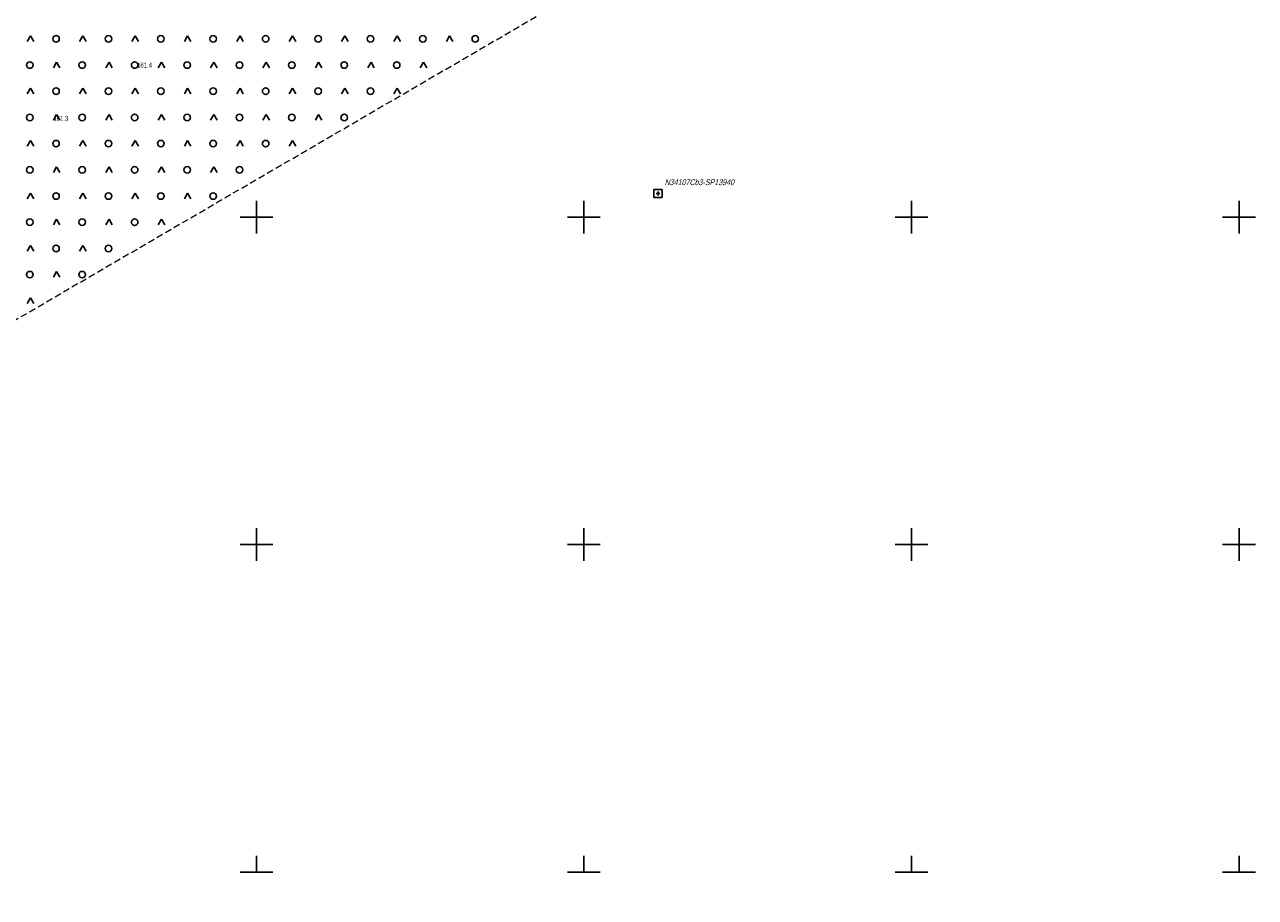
# Model space of a CAD drawing. Header units: metres. Extents: x 8440716 to 8446743, y 5883760 to 5887966.
# Tile 249 of 256: x 8442665 to 8442852, y 5885746 to 5885879. Entities that reach past the tile are written whole.
import ezdxf
from ezdxf.enums import TextEntityAlignment as Align

# ---------------------------------------------------------------- set-up
doc = ezdxf.new("R2010")
doc.units = ezdxf.units.M
doc.header["$MEASUREMENT"] = 0
doc.linetypes.add('1.0_0.5', pattern=[1.5, 1, -0.5])
doc.layers.get('0').update_dxf_attribs({"color": 250, "linetype": 'CONTINUOUS', "lineweight": 5})
for name, color, linetype in [('pikieta naturalna', 253, 'CONTINUOUS'), ('pikieta naturalna-Atr2', 253, 'CONTINUOUS'), ('Szczegółowa osnowa geodezyjna pozioma', 253, 'CONTINUOUS'), ('Szczegółowa osnowa geodezyjna pozioma-Atr103', 253, 'CONTINUOUS'), ('teren zalesiony', 253, 'CONTINUOUS'), ('Wstawianie ramki sekcyjnej z opisem', 253, 'CONTINUOUS')]:
    doc.layers.add(name, color=color, linetype=linetype)
doc.styles.get("Standard").update_dxf_attribs({"font": 'Working1250', "width": 0.75})

# ---------------------------------------------------------------- blocks, each defined once
blk = doc.blocks.new('OTZK3')
at = {"color": 0, "linetype": 'Continuous'}
for p, q in [((-0.5, -0.289), (0, 0.577)), ((0, 0.577), (0.5, -0.289))]:
    blk.add_line(p, q, dxfattribs=at)
blk = doc.blocks.new('OTZK1')
at = {"color": 0, "linetype": 'Continuous'}
blk.add_circle((0, 0), 0.5, dxfattribs=at)
blk = doc.blocks.new('PW01')
at = {"linetype": 'Continuous', "lineweight": 13}
h = blk.add_hatch(color=0, dxfattribs=at)
edge = h.paths.add_edge_path()
edge.add_arc((0, 0), 0.045, 0, 360)
blk = doc.blocks.new('OSSP')
at = {"color": 0}
for p, q in [((-0.626, 0.625), (-0.626, -0.625)), ((-0.626, 0.625), (-0.626, -0.625)), ((0.624, 0.625), (-0.626, 0.625)), ((0.624, 0.625), (-0.626, 0.625)), ((0.3, 0), (-0.3, 0)), ((0.3, 0), (-0.3, 0)), ((0, -0.3), (0, 0.3)), ((0, -0.3), (0, 0.3)), ((0.624, -0.625), (0.624, 0.625)), ((0.624, -0.625), (0.624, 0.625)), ((-0.626, -0.625), (0.624, -0.625)), ((-0.626, -0.625), (0.624, -0.625))]:
    blk.add_line(p, q, dxfattribs=at)
blk = doc.blocks.new('RAMKA500K')
at = {"color": 0}
for p, q in [((0, 97.5), (0, 102.5)), ((50, 97.5), (50, 102.5)), ((300, 97.5), (300, 102.5)), ((350, 97.5), (350, 102.5)), ((400, 97.5), (400, 102.5)), ((0, 100), (2.5, 100)), ((47.5, 100), (52.5, 100)), ((297.5, 100), (302.5, 100)), ((347.5, 100), (352.5, 100)), ((397.5, 100), (400, 100)), ((0, 47.5), (0, 52.5)), ((50, 47.5), (50, 52.5)), ((300, 47.5), (300, 52.5)), ((350, 47.5), (350, 52.5)), ((400, 47.5), (400, 52.5)), ((0, 50), (2.5, 50)), ((47.5, 50), (52.5, 50)), ((297.5, 50), (302.5, 50)), ((347.5, 50), (352.5, 50)), ((397.5, 50), (400, 50)), ((0, 0), (0, 2.5)), ((50, 0), (50, 2.5)), ((300, 0), (300, 2.5)), ((350, 0), (350, 2.5)), ((400, 0), (400, 2.5)), ((0, 0), (2.5, 0)), ((47.5, 0), (52.5, 0)), ((297.5, 0), (302.5, 0)), ((347.5, 0), (352.5, 0)), ((397.5, 0), (400, 0))]:
    blk.add_line(p, q, dxfattribs=at)

msp = doc.modelspace()

# ---------------------------------------------------------------- linework, layer by layer
at = {"layer": 'teren zalesiony', "color": 253, "linetype": '1.0_0.5', "lineweight": 18, "flags": 128}
msp.add_lwpolyline([(8442560.39, 5885774.39), (8442810.19, 5885919.94), (8442801.94, 5885946.86), (8442796.73, 5885961.53), (8442781.73, 5885952.49), (8442765.66, 5885944.46), (8442744.55, 5885932.95), (8442729.86, 5885924.53), (8442687.64, 5885901.06), (8442672.91, 5885894.35), (8442641.78, 5885876.13), (8442640.14, 5885875.21), (8442627.63, 5885868.15), (8442609.19, 5885857.6), (8442597.13, 5885850.52), (8442570, 5885836.02), (8442549.07, 5885824.44), (8442526.33, 5885811.55), (8442527.32, 5885808.99), (8442538.89, 5885777.39), (8442550.51, 5885746.13)], close=True, dxfattribs=at)

# ---------------------------------------------------------------- block references
at = {"layer": 'pikieta naturalna', "color": 253, "linetype": 'Continuous', "lineweight": 13}
for p in [(8442681.68, 5885872.85), (8442668.88, 5885864.73)]:
    msp.add_blockref('PW01', p, dxfattribs=at)
at = {"layer": 'Szczegółowa osnowa geodezyjna pozioma', "color": 253, "linetype": 'Continuous', "lineweight": 18}
msp.add_blockref('OSSP', (8442761.31, 5885853.61), dxfattribs=at)
at = {"layer": 'teren zalesiony', "color": 253, "linetype": 'Continuous', "lineweight": 18}
for name, p in [('OTZK3', (8442665.503, 5885877.102)), ('OTZK1', (8442669.416, 5885877.216)), ('OTZK3', (8442673.503, 5885877.102)), ('OTZK1', (8442677.416, 5885877.216)), ('OTZK3', (8442681.503, 5885877.102)), ('OTZK1', (8442685.416, 5885877.216)), ('OTZK3', (8442689.503, 5885877.102)), ('OTZK1', (8442693.416, 5885877.216)), ('OTZK3', (8442697.503, 5885877.102)), ('OTZK1', (8442701.416, 5885877.216)), ('OTZK3', (8442705.503, 5885877.102)), ('OTZK1', (8442709.416, 5885877.216)), ('OTZK3', (8442713.503, 5885877.102)), ('OTZK1', (8442717.416, 5885877.216)), ('OTZK3', (8442721.503, 5885877.102)), ('OTZK1', (8442725.416, 5885877.216)), ('OTZK3', (8442729.503, 5885877.102)), ('OTZK1', (8442733.416, 5885877.216)), ('OTZK1', (8442665.416, 5885873.216)), ('OTZK3', (8442669.503, 5885873.102)), ('OTZK1', (8442673.416, 5885873.216)), ('OTZK3', (8442677.503, 5885873.102)), ('OTZK1', (8442681.416, 5885873.216)), ('OTZK3', (8442685.503, 5885873.102)), ('OTZK1', (8442689.416, 5885873.216)), ('OTZK3', (8442693.503, 5885873.102)), ('OTZK1', (8442697.416, 5885873.216)), ('OTZK3', (8442701.503, 5885873.102)), ('OTZK1', (8442705.416, 5885873.216)), ('OTZK3', (8442709.503, 5885873.102)), ('OTZK1', (8442713.416, 5885873.216)), ('OTZK3', (8442717.503, 5885873.102)), ('OTZK1', (8442721.416, 5885873.216)), ('OTZK3', (8442725.503, 5885873.102)), ('OTZK3', (8442665.503, 5885869.102)), ('OTZK1', (8442669.416, 5885869.216)), ('OTZK3', (8442673.503, 5885869.102)), ('OTZK1', (8442677.416, 5885869.216)), ('OTZK3', (8442681.503, 5885869.102)), ('OTZK1', (8442685.416, 5885869.216)), ('OTZK3', (8442689.503, 5885869.102)), ('OTZK1', (8442693.416, 5885869.216)), ('OTZK3', (8442697.503, 5885869.102)), ('OTZK1', (8442701.416, 5885869.216)), ('OTZK3', (8442705.503, 5885869.102)), ('OTZK1', (8442709.416, 5885869.216)), ('OTZK3', (8442713.503, 5885869.102)), ('OTZK1', (8442717.416, 5885869.216)), ('OTZK3', (8442721.503, 5885869.102)), ('OTZK1', (8442665.416, 5885865.216)), ('OTZK3', (8442669.503, 5885865.102)), ('OTZK1', (8442673.416, 5885865.216)), ('OTZK3', (8442677.503, 5885865.102)), ('OTZK1', (8442681.416, 5885865.216)), ('OTZK3', (8442685.503, 5885865.102)), ('OTZK1', (8442689.416, 5885865.216)), ('OTZK3', (8442693.503, 5885865.102)), ('OTZK1', (8442697.416, 5885865.216)), ('OTZK3', (8442701.503, 5885865.102)), ('OTZK1', (8442705.416, 5885865.216)), ('OTZK3', (8442709.503, 5885865.102)), ('OTZK1', (8442713.416, 5885865.216)), ('OTZK3', (8442665.503, 5885861.102)), ('OTZK1', (8442669.416, 5885861.216)), ('OTZK3', (8442673.503, 5885861.102)), ('OTZK1', (8442677.416, 5885861.216)), ('OTZK3', (8442681.503, 5885861.102)), ('OTZK1', (8442685.416, 5885861.216)), ('OTZK3', (8442689.503, 5885861.102)), ('OTZK1', (8442693.416, 5885861.216)), ('OTZK3', (8442697.503, 5885861.102)), ('OTZK1', (8442701.416, 5885861.216)), ('OTZK3', (8442705.503, 5885861.102)), ('OTZK1', (8442665.416, 5885857.216)), ('OTZK3', (8442669.503, 5885857.102)), ('OTZK1', (8442673.416, 5885857.216)), ('OTZK3', (8442677.503, 5885857.102)), ('OTZK1', (8442681.416, 5885857.216)), ('OTZK3', (8442685.503, 5885857.102)), ('OTZK1', (8442689.416, 5885857.216)), ('OTZK3', (8442693.503, 5885857.102)), ('OTZK1', (8442697.416, 5885857.216)), ('OTZK3', (8442665.503, 5885853.102)), ('OTZK1', (8442669.416, 5885853.216)), ('OTZK3', (8442673.503, 5885853.102)), ('OTZK1', (8442677.416, 5885853.216)), ('OTZK3', (8442681.503, 5885853.102)), ('OTZK1', (8442685.416, 5885853.216)), ('OTZK3', (8442689.503, 5885853.102)), ('OTZK1', (8442693.416, 5885853.216)), ('OTZK1', (8442665.416, 5885849.216)), ('OTZK3', (8442669.503, 5885849.102)), ('OTZK1', (8442673.416, 5885849.216)), ('OTZK3', (8442677.503, 5885849.102)), ('OTZK1', (8442681.416, 5885849.216)), ('OTZK3', (8442685.503, 5885849.102)), ('OTZK3', (8442665.503, 5885845.102)), ('OTZK1', (8442669.416, 5885845.216)), ('OTZK3', (8442673.503, 5885845.102)), ('OTZK1', (8442677.416, 5885845.216)), ('OTZK1', (8442665.416, 5885841.216)), ('OTZK3', (8442669.503, 5885841.102)), ('OTZK1', (8442673.416, 5885841.216)), ('OTZK3', (8442665.503, 5885837.102))]:
    msp.add_blockref(name, p, dxfattribs=at)
at = {"layer": 'Wstawianie ramki sekcyjnej z opisem', "color": 253, "linetype": 'Continuous', "lineweight": 13}
for p in [(8442400, 5885750), (8442800, 5885750)]:
    msp.add_blockref('RAMKA500K', p, dxfattribs=at)

# ---------------------------------------------------------------- texts
at = {"layer": 'pikieta naturalna-Atr2', "color": 253, "width": 0.72}
for s, p in [('161.4', (8442681.8, 5885872.84)), ('161.3', (8442669.03, 5885864.71))]:
    msp.add_text(s, height=0.75, dxfattribs=at).set_placement(p)
at = {"layer": 'Szczegółowa osnowa geodezyjna pozioma-Atr103', "color": 253, "oblique": 15, "width": 0.72}
msp.add_text('N34107Cb3-SP13940', height=0.9, dxfattribs=at).set_placement((8442762.31, 5885854.61), align=Align.BOTTOM_LEFT)

doc.saveas('drawing.dxf')
